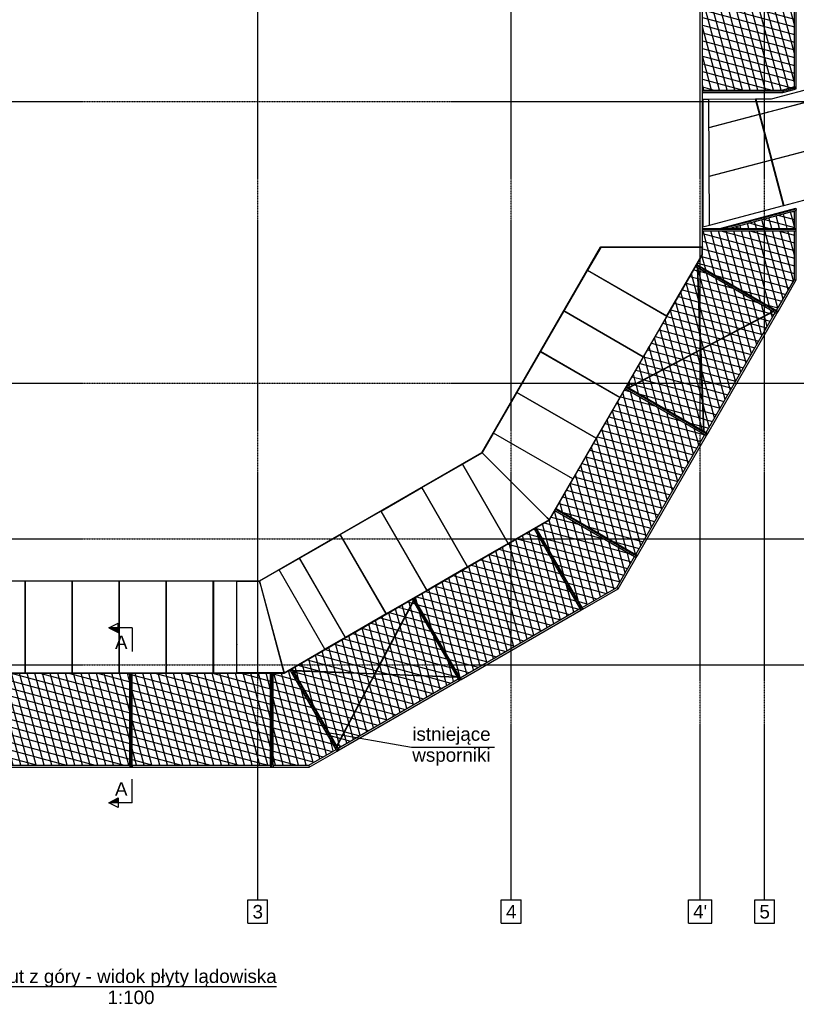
# Model space of a CAD drawing. Header units: millimetres. Extents: x -434 to 57429, y 89 to 37431.
# Tile 6 of 24: x 15748 to 32295, y 445 to 21420. Entities that reach past the tile are written whole.
import ezdxf

# ---------------------------------------------------------------- set-up
doc = ezdxf.new("R2010")
doc.units = ezdxf.units.MM
doc.linetypes.add('DXK_LINE_DOT3', pattern=[5.9187, 2.979, -0.9799, 0.9799, -0.9799])
doc.styles.add('Arial', font='ARIAL.TTF', dxfattribs={"height": 0.2})
pattern_1 = [(105, (0, 0), (-153.3407, -41.0875), []), (165, (0, 0), (-41.0875, -153.3407), [])]

# ---------------------------------------------------------------- blocks, each defined once
blk = doc.blocks.new('Unknown-11 - 1324')
at = {"color": 5}
blk.add_line((15018, 825), (21222, 825), dxfattribs=at)
at = {"color": 5, "style": 'Arial'}
for s, height, p in [('Rzut z góry - widok płyty lądowiska', 286.52, (15018, 900)), ('1:100', 286.5, (17619, 450))]:
    blk.add_text(s, height=height, dxfattribs=at).set_placement(p)
blk = doc.blocks.new('Part-2163 - 1324')
at = {"color": 7}
for p, q in [((22655, 10314), (22658, 10314)), ((23755, 10414), (23757, 10414)), ((23812, 10314), (23815, 10314)), ((24912, 10414), (24914, 10414)), ((24969, 10314), (24972, 10314)), ((26068, 10414), (26071, 10414)), ((26126, 10314), (26129, 10314))]:
    blk.add_line(p, q, dxfattribs=at)
blk = doc.blocks.new('Part-3491 - 1324')
at = {"color": 7}
for p, q in [((30295, 16974), (30665, 16974)), ((30295, 16924), (32255, 16924)), ((30670, 16974), (32255, 16974)), ((32295, 16924), (32295, 16974))]:
    blk.add_line(p, q, dxfattribs=at)
blk = doc.blocks.new('Part-3508 - 1324')
at = {"color": 7}
for q in [(32247, 19933), (32011, 19869)]:
    blk.add_line((32011, 19869), q, dxfattribs=at)
blk = doc.blocks.new('Part-3509 - 1324')
at = {"color": 7}
for p, q in [((32255, 19986), (32004, 19919)), ((32011, 19869), (32295, 19945)), ((32295, 19945), (32282, 19994)), ((32004, 19919), (32011, 19869))]:
    blk.add_line(p, q, dxfattribs=at)
blk = doc.blocks.new('Part-3400 - 1324')
at = {"color": 7}
for p, q in [((27151, 10966), (28848, 9986)), ((27176, 11009), (28873, 10029)), ((28883, 9966), (28908, 10009)), ((28883, 9966), (28883, 9966))]:
    blk.add_line(p, q, dxfattribs=at)
blk = doc.blocks.new('Part-3401 - 1324')
at = {"color": 7}
blk.add_line((28883, 9966), (28908, 10009), dxfattribs=at)
blk = doc.blocks.new('Part-3386 - 1324')
at = {"color": 7}
blk.add_line((22510, 5841), (22553, 5866), dxfattribs=at)
blk = doc.blocks.new('Part-3388 - 1324')
at = {"color": 7}
for p, q in [((26750, 10598), (26706, 10573)), ((26706, 10573), (27686, 8876)), ((27730, 8901), (26750, 10598)), ((27706, 8841), (27750, 8866))]:
    blk.add_line(p, q, dxfattribs=at)
blk = doc.blocks.new('Part-3389 - 1324')
at = {"color": 7}
blk.add_line((27706, 8841), (27750, 8866), dxfattribs=at)
blk = doc.blocks.new('Part-3406 - 1324')
at = {"color": 7}
for p, q in [((30151, 16162), (31848, 15182)), ((30176, 16205), (31873, 15225)), ((31883, 15162), (31908, 15205))]:
    blk.add_line(p, q, dxfattribs=at)
blk = doc.blocks.new('Part-3499 - 1324')
at = {"color": 7}
for p, q in [((30665, 16974), (32282, 17408)), ((30858, 16974), (32255, 17349)), ((32282, 17408), (32295, 17359)), ((30665, 16974), (30670, 16974))]:
    blk.add_line(p, q, dxfattribs=at)
blk = doc.blocks.new('Part-3500 - 1324')
at = {"color": 7}
blk.add_line((32295, 17359), (32282, 17408), dxfattribs=at)
blk = doc.blocks.new('Part-3504 - 1324')
at = {"color": 7}
for p, q in [((30295, 19919), (32004, 19919)), ((30295, 19869), (32011, 19869)), ((32011, 19869), (32011, 19869))]:
    blk.add_line(p, q, dxfattribs=at)
blk = doc.blocks.new('Part-3510 - 1324')
at = {"color": 7}
blk.add_line((32295, 19945), (32282, 19994), dxfattribs=at)
blk = doc.blocks.new('Part-4504 - 1324')
at = {"color": 7}
for p, q in [((24315, 11452), (25181, 11952)), ((25181, 11952), (26156, 10262)), ((25290, 9763), (24315, 11452)), ((26156, 10262), (25290, 9763))]:
    blk.add_line(p, q, dxfattribs=at)
blk = doc.blocks.new('Part-3178 - 1324')
at = {"color": 7}
for p, q in [((19872, 8630), (19874, 8628)), ((19872, 8607), (19874, 8605)), ((20374, 8130), (20376, 8128)), ((20374, 8107), (20376, 8106))]:
    blk.add_line(p, q, dxfattribs=at)
blk = doc.blocks.new('Part-3673 - 1324')
at = {"color": 7}
for p, q in [((28127, 16570), (28121, 16579)), ((28121, 16579), (30295, 16579)), ((30289, 16570), (30295, 16570)), ((30295, 16579), (30295, 16570))]:
    blk.add_line(p, q, dxfattribs=at)
blk = doc.blocks.new('Part-3514 - 1324')
at = {"color": 7}
for p, q in [((18145, 5539), (18145, 5499)), ((18145, 5539), (21095, 5539)), ((18145, 5499), (21095, 5499)), ((21095, 5539), (21095, 5499))]:
    blk.add_line(p, q, dxfattribs=at)
blk = doc.blocks.new('Part-3515 - 1324')
at = {"color": 7}
for p, q in [((25131, 7401), (27686, 8876)), ((25151, 7366), (27706, 8841)), ((27686, 8876), (27706, 8841)), ((25131, 7401), (25151, 7366))]:
    blk.add_line(p, q, dxfattribs=at)
blk = doc.blocks.new('Part-3516 - 1324')
at = {"color": 7}
for p, q in [((28873, 10029), (30348, 12584)), ((28908, 10009), (30383, 12564)), ((30348, 12584), (30383, 12564)), ((28873, 10029), (28908, 10009))]:
    blk.add_line(p, q, dxfattribs=at)
blk = doc.blocks.new('Part-3597 - 1324')
at = {"color": 7}
blk.add_line((23566, 10742), (23566, 10746), dxfattribs=at)
blk = doc.blocks.new('Part-3517 - 1324')
at = {"color": 7}
for p, q in [((30373, 12627), (31848, 15182)), ((30408, 12607), (31883, 15162)), ((31848, 15182), (31883, 15162)), ((30373, 12627), (30408, 12607))]:
    blk.add_line(p, q, dxfattribs=at)
blk = doc.blocks.new('Part-3714 - 1324')
at = {"color": 7}
for p, q in [((14874, 7559), (14858, 7499)), ((14874, 7559), (14876, 7559)), ((15864, 7559), (15866, 7559)), ((16866, 7559), (16868, 7559)), ((17868, 7559), (17870, 7559)), ((18870, 7559), (18872, 7559)), ((19872, 7559), (19874, 7559)), ((20374, 7559), (20376, 7559)), ((21366, 7559), (21364, 7559)), ((21382, 7499), (21366, 7559)), ((14858, 7499), (21382, 7499)), ((14860, 7505), (14862, 7505)), ((15864, 7505), (15866, 7505)), ((16866, 7505), (16868, 7505)), ((17868, 7505), (17870, 7505)), ((18870, 7505), (18872, 7505)), ((19872, 7505), (19874, 7505)), ((20374, 7505), (20376, 7505)), ((21378, 7505), (21380, 7505))]:
    blk.add_line(p, q, dxfattribs=at)
blk = doc.blocks.new('Part-3716 - 1324')
at = {"color": 7}
for p, q in [((30295, 16570), (30289, 16565)), ((30295, 16412), (30295, 16570)), ((30289, 16414), (30295, 16412))]:
    blk.add_line(p, q, dxfattribs=at)
blk = doc.blocks.new('Part-3654 - 1324')
at = {"color": 7}
for p, q in [((30257, 14397), (30189, 16137)), ((30189, 16137), (30190, 16137)), ((30190, 16137), (30194, 16137)), ((30267, 14403), (30199, 16134)), ((30325, 12655), (30257, 14386)), ((30335, 12652), (30267, 14392)), ((30334, 12652), (30330, 12652)), ((30331, 12652), (30334, 12652)), ((30335, 12652), (30334, 12652)), ((30334, 12652), (30335, 12652))]:
    blk.add_line(p, q, dxfattribs=at)
blk = doc.blocks.new('Part-2689 - 1324')
at = {"color": 7}
for p, q in [((28451, 13418), (28452, 13420)), ((27950, 12551), (27951, 12552)), ((27449, 11683), (27450, 11685)), ((26960, 10835), (26960, 10837)), ((26989, 10806), (26960, 10835))]:
    blk.add_line(p, q, dxfattribs=at)
blk = doc.blocks.new('Part-3772 - 1324')
at = {"color": 7}
for p, q in [((25913, 10115), (25965, 10145)), ((25913, 10116), (25913, 10115)), ((25965, 10145), (25965, 10146))]:
    blk.add_line(p, q, dxfattribs=at)
blk = doc.blocks.new('Part-2759 - 1324')
at = {"color": 7}
for p, q in [((30179, 16211), (30295, 16412)), ((29679, 15345), (30149, 16159)), ((29179, 14479), (29649, 15293)), ((29453, 15154), (29455, 15156)), ((28743, 13724), (29149, 14427)), ((28952, 14286), (28953, 14288)), ((28743, 13724), (28743, 13724))]:
    blk.add_line(p, q, dxfattribs=at)
blk = doc.blocks.new('Part-2003 - 1324')
at = {"color": 7}
for p, q in [((26170, 12422), (26170, 12424)), ((26270, 12364), (26270, 12366)), ((26170, 11623), (26170, 11626)), ((26270, 11523), (26270, 11526)), ((26258, 10314), (26270, 10314)), ((26270, 10314), (26270, 10321))]:
    blk.add_line(p, q, dxfattribs=at)
blk = doc.blocks.new('Part-3776 - 1324')
at = {"color": 7}
for p, q in [((28649, 13561), (28679, 13613)), ((28649, 13561), (28649, 13561)), ((28679, 13613), (28679, 13613))]:
    blk.add_line(p, q, dxfattribs=at)
blk = doc.blocks.new('Part-3382 - 1324')
at = {"color": 7}
for p, q in [((24151, 9098), (24108, 9073)), ((24108, 9073), (25088, 7376)), ((25131, 7401), (24151, 9098)), ((25108, 7341), (25151, 7366))]:
    blk.add_line(p, q, dxfattribs=at)
blk = doc.blocks.new('Part-3404 - 1324')
at = {"color": 7}
blk.add_line((30383, 12564), (30408, 12607), dxfattribs=at)
blk = doc.blocks.new('Part-2395 - 1324')
at = {"color": 7}
for p, q in [((27921, 13724), (27925, 13724)), ((28743, 13624), (28743, 13724)), ((28094, 13624), (28098, 13624)), ((28685, 13624), (28743, 13624))]:
    blk.add_line(p, q, dxfattribs=at)
blk = doc.blocks.new('Part-3238 - 1324')
at = {"color": 7}
blk.add_line((18095, 5499), (18145, 5499), dxfattribs=at)
blk = doc.blocks.new('Part-2569 - 1324')
at = {"color": 7}
for p, q in [((25965, 10145), (26258, 10314)), ((26126, 10314), (26129, 10314)), ((26258, 10314), (26258, 10314)), ((25099, 9646), (25913, 10115)), ((25241, 9843), (25243, 9844)), ((24233, 9146), (25047, 9616)), ((24374, 9342), (24375, 9343)), ((23367, 8646), (24181, 9116)), ((23506, 8841), (23508, 8842)), ((22501, 8146), (23315, 8616)), ((22638, 8340), (22640, 8341)), ((21635, 7646), (22449, 8116)), ((22204, 8089), (22205, 8090)), ((21354, 7598), (21358, 7601)), ((21382, 7499), (21583, 7616))]:
    blk.add_line(p, q, dxfattribs=at)
blk = doc.blocks.new('Part-2691 - 1324')
at = {"color": 7}
for p, q in [((26960, 10835), (26958, 10834)), ((26989, 10806), (26960, 10835))]:
    blk.add_line(p, q, dxfattribs=at)
blk = doc.blocks.new('Part-2697 - 1324')
at = {"color": 7}
blk.add_line((27448, 11683), (27449, 11685), dxfattribs=at)
blk = doc.blocks.new('Part-3383 - 1324')
at = {"color": 7}
blk.add_line((25108, 7341), (25151, 7366), dxfattribs=at)
blk = doc.blocks.new('Part-3118 - 1324')
at = {"color": 7}
for p, q in [((27243, 14116), (27238, 14121)), ((27410, 14019), (27405, 14025))]:
    blk.add_line(p, q, dxfattribs=at)
blk = doc.blocks.new('Part-3775 - 1324')
at = {"color": 7}
for p, q in [((26779, 10616), (26780, 10615)), ((26780, 10615), (26831, 10645)), ((26831, 10645), (26831, 10646))]:
    blk.add_line(p, q, dxfattribs=at)
blk = doc.blocks.new('Part-3769 - 1324')
at = {"color": 7}
for p, q in [((24181, 9116), (24233, 9146)), ((24181, 9116), (24181, 9116)), ((24233, 9146), (24233, 9146))]:
    blk.add_line(p, q, dxfattribs=at)
blk = doc.blocks.new('Part-3544 - 1324')
at = {"color": 7}
for p, q in [((21907, 5539), (22490, 5876)), ((22490, 5876), (22510, 5841)), ((21918, 5499), (22510, 5841)), ((21907, 5539), (21918, 5499))]:
    blk.add_line(p, q, dxfattribs=at)
blk = doc.blocks.new('Part-3777 - 1324')
at = {"color": 7}
for p, q in [((28149, 12695), (28179, 12747)), ((28149, 12695), (28149, 12695)), ((28179, 12747), (28179, 12747))]:
    blk.add_line(p, q, dxfattribs=at)
blk = doc.blocks.new('Part-3171 - 1324')
at = {"color": 7}
for p, q in [((15864, 7702), (15866, 7702)), ((15864, 7626), (15866, 7626)), ((16866, 7702), (16868, 7702)), ((16866, 7626), (16868, 7626)), ((17868, 7702), (17870, 7702)), ((17868, 7626), (17870, 7626))]:
    blk.add_line(p, q, dxfattribs=at)
blk = doc.blocks.new('Part-3135 - 1324')
at = {"color": 7}
for p, q in [((15866, 8599), (15864, 8601)), ((15866, 8528), (15864, 8530))]:
    blk.add_line(p, q, dxfattribs=at)
blk = doc.blocks.new('Part-3179 - 1324')
at = {"color": 7}
for p, q in [((16866, 9126), (16868, 9128)), ((16866, 9104), (16868, 9106)), ((15864, 8128), (15866, 8130)), ((15864, 8106), (15866, 8107))]:
    blk.add_line(p, q, dxfattribs=at)
blk = doc.blocks.new('Part-4501 - 1324')
at = {"color": 7}
for p, q in [((21711, 9949), (22577, 10449)), ((22577, 10449), (23553, 8760)), ((22687, 8260), (21711, 9949)), ((23553, 8760), (22687, 8260))]:
    blk.add_line(p, q, dxfattribs=at)
blk = doc.blocks.new('Part-4525 - 1324')
at = {"color": 7}
for p, q in [((15382, 9456), (14862, 7505)), ((15864, 9456), (15382, 9456)), ((15864, 7505), (15864, 9456)), ((14862, 7505), (15864, 7505))]:
    blk.add_line(p, q, dxfattribs=at)
blk = doc.blocks.new('Part-3141 - 1324')
at = {"color": 7}
blk.add_line((16868, 7611), (16866, 7613), dxfattribs=at)
blk = doc.blocks.new('Part-3144 - 1324')
at = {"color": 7}
for p, q in [((20374, 8599), (20376, 8601)), ((20374, 8528), (20376, 8530)), ((19872, 8097), (19874, 8099)), ((19872, 8026), (19874, 8028))]:
    blk.add_line(p, q, dxfattribs=at)
blk = doc.blocks.new('Part-3172 - 1324')
at = {"color": 7}
for p, q in [((18870, 7702), (18872, 7702)), ((18870, 7626), (18872, 7626)), ((19872, 7702), (19874, 7702)), ((19872, 7626), (19874, 7626)), ((20374, 7702), (20376, 7702)), ((20374, 7626), (20376, 7626))]:
    blk.add_line(p, q, dxfattribs=at)
blk = doc.blocks.new('Part-3237 - 1324')
at = {"color": 7}
for p, q in [((18095, 5539), (18095, 7499)), ((18145, 5539), (18145, 7499)), ((18095, 5499), (18145, 5499))]:
    blk.add_line(p, q, dxfattribs=at)
blk = doc.blocks.new('Part-3240 - 1324')
at = {"color": 7}
for p, q in [((21095, 5539), (21095, 7499)), ((21145, 5539), (21145, 7499)), ((21095, 5499), (21145, 5499))]:
    blk.add_line(p, q, dxfattribs=at)
blk = doc.blocks.new('Part-3241 - 1324')
at = {"color": 7}
blk.add_line((21095, 5499), (21145, 5499), dxfattribs=at)
blk = doc.blocks.new('Part-3385 - 1324')
at = {"color": 7}
for p, q in [((22490, 5876), (21510, 7573)), ((22533, 5901), (21553, 7598)), ((22510, 5841), (22553, 5866))]:
    blk.add_line(p, q, dxfattribs=at)
blk = doc.blocks.new('Part-3403 - 1324')
at = {"color": 7}
for p, q in [((28651, 13564), (30348, 12584)), ((28676, 13607), (30373, 12627)), ((30383, 12564), (30408, 12607)), ((30383, 12564), (30383, 12564))]:
    blk.add_line(p, q, dxfattribs=at)
blk = doc.blocks.new('Part-3407 - 1324')
at = {"color": 7}
blk.add_line((31883, 15162), (31908, 15205), dxfattribs=at)
blk = doc.blocks.new('Part-3780 - 1324')
at = {"color": 7}
for p, q in [((30149, 16159), (30179, 16211)), ((30149, 16159), (30149, 16159)), ((30179, 16211), (30179, 16211))]:
    blk.add_line(p, q, dxfattribs=at)
blk = doc.blocks.new('Part-3685 - 1324')
at = {"color": 7}
for p, q in [((15382, 9456), (15369, 9406)), ((20871, 9406), (20858, 9456)), ((15369, 9406), (15369, 9406)), ((15864, 9406), (15866, 9406)), ((16866, 9406), (16868, 9406)), ((17868, 9406), (17870, 9406)), ((18870, 9406), (18872, 9406)), ((19872, 9406), (19874, 9406)), ((20374, 9406), (20376, 9406)), ((20871, 9406), (20871, 9406))]:
    blk.add_line(p, q, dxfattribs=at)
blk = doc.blocks.new('Part-3513 - 1324')
at = {"color": 7}
for p, q in [((15145, 5539), (15145, 5499)), ((15145, 5539), (18095, 5539)), ((15145, 5499), (18095, 5499)), ((18095, 5539), (18095, 5499))]:
    blk.add_line(p, q, dxfattribs=at)
blk = doc.blocks.new('Part-3534 - 1324')
at = {"color": 7}
for p, q in [((32255, 19945), (32255, 22649)), ((32255, 22649), (32295, 22649)), ((32295, 19945), (32295, 22649)), ((32255, 19945), (32295, 19945))]:
    blk.add_line(p, q, dxfattribs=at)
blk = doc.blocks.new('Part-3542 - 1324')
at = {"color": 7}
for p, q in [((21145, 5539), (21145, 5499)), ((21145, 5539), (21907, 5539)), ((21145, 5499), (21918, 5499)), ((21907, 5539), (21918, 5499))]:
    blk.add_line(p, q, dxfattribs=at)
blk = doc.blocks.new('Part-3547 - 1324')
at = {"color": 7}
for p, q in [((22533, 5901), (25088, 7376)), ((25088, 7376), (25108, 7341)), ((22553, 5866), (25108, 7341)), ((22533, 5901), (22553, 5866))]:
    blk.add_line(p, q, dxfattribs=at)
blk = doc.blocks.new('Part-3566 - 1324')
at = {"color": 7}
for p, q in [((27730, 8901), (28468, 9327)), ((27750, 8866), (28497, 9297)), ((28468, 9327), (28497, 9297)), ((27730, 8901), (27750, 8866))]:
    blk.add_line(p, q, dxfattribs=at)
blk = doc.blocks.new('Part-3567 - 1324')
at = {"color": 7}
for p, q in [((28468, 9327), (28848, 9986)), ((28497, 9297), (28883, 9966)), ((28848, 9986), (28883, 9966)), ((28468, 9327), (28497, 9297))]:
    blk.add_line(p, q, dxfattribs=at)
blk = doc.blocks.new('Part-3569 - 1324')
at = {"color": 7}
for p, q in [((31873, 15225), (32255, 15887)), ((31908, 15205), (32295, 15876)), ((32255, 15887), (32295, 15876)), ((31873, 15225), (31908, 15205))]:
    blk.add_line(p, q, dxfattribs=at)
blk = doc.blocks.new('Part-3570 - 1324')
at = {"color": 7}
for p, q in [((32255, 15887), (32255, 16924)), ((32255, 16924), (32295, 16924)), ((32295, 15876), (32295, 16924)), ((32255, 15887), (32295, 15876))]:
    blk.add_line(p, q, dxfattribs=at)
blk = doc.blocks.new('Part-3572 - 1324')
at = {"color": 7}
for p, q in [((32255, 17349), (32295, 17359)), ((32255, 16974), (32255, 17349)), ((32295, 16974), (32295, 17359)), ((32255, 16974), (32295, 16974))]:
    blk.add_line(p, q, dxfattribs=at)
blk = doc.blocks.new('Part-3653 - 1324')
at = {"color": 7}
for p, q in [((30267, 14403), (31800, 15210)), ((30267, 14392), (31808, 15202)), ((31805, 15207), (31807, 15204)), ((31807, 15204), (31805, 15207)), ((31807, 15204), (31808, 15202)), ((31808, 15202), (31807, 15204)), ((28717, 13587), (30257, 14397)), ((28724, 13579), (30257, 14386)), ((28717, 13585), (28717, 13587)), ((28719, 13582), (28717, 13585))]:
    blk.add_line(p, q, dxfattribs=at)
blk = doc.blocks.new('Part-3661 - 1324')
at = {"color": 7}
for p, q in [((15382, 9456), (15385, 9465)), ((15382, 9456), (15382, 9456)), ((15385, 9465), (20855, 9465)), ((15864, 9456), (15866, 9456)), ((16866, 9456), (16868, 9456)), ((17868, 9456), (17870, 9456)), ((18870, 9456), (18872, 9456)), ((19872, 9456), (19874, 9456)), ((20374, 9456), (20376, 9456)), ((20855, 9465), (20858, 9456)), ((20858, 9456), (20858, 9456)), ((15364, 9390), (15369, 9406)), ((15364, 9390), (15365, 9390)), ((15864, 9390), (15866, 9390)), ((16866, 9390), (16868, 9390)), ((17868, 9390), (17870, 9390)), ((18870, 9390), (18872, 9390)), ((19872, 9390), (19874, 9390)), ((20374, 9390), (20376, 9390)), ((20876, 9390), (20871, 9406)), ((20875, 9390), (20876, 9390))]:
    blk.add_line(p, q, dxfattribs=at)
blk = doc.blocks.new('Part-3598 - 1324')
at = {"color": 7}
for p, q in [((24825, 10565), (24825, 10569)), ((24912, 10413), (24914, 10413))]:
    blk.add_line(p, q, dxfattribs=at)
blk = doc.blocks.new('Part-4494 - 1324')
at = {"color": 7}
for p, q in [((25842, 12612), (25601, 12195)), ((27531, 11636), (25842, 12612)), ((25601, 12195), (27029, 10768)), ((27029, 10768), (27531, 11636))]:
    blk.add_line(p, q, dxfattribs=at)
blk = doc.blocks.new('GridLine-5333 - 1324')
at = {"color": 6, "linetype": 'DXK_LINE_DOT3'}
blk.add_line((995, 10364), (36620, 10364), dxfattribs=at)
blk = doc.blocks.new('GridLine-5330 - 1324')
at = {"color": 6, "linetype": 'DXK_LINE_DOT3'}
blk.add_line((30245, 2674), (30245, 36674), dxfattribs=at)
at = {"color": 6}
for p, q in [((29996, 2674), (30494, 2674)), ((29996, 2174), (29996, 2674)), ((30494, 2174), (30494, 2674)), ((29996, 2174), (30494, 2174))]:
    blk.add_line(p, q, dxfattribs=at)
at = {"color": 7, "style": 'Arial'}
blk.add_text("4'", height=286.5, dxfattribs=at).set_placement((30096, 2274))
blk = doc.blocks.new('Part-3633 - 1324')
at = {"color": 7}
for p, q in [((27523, 15111), (27523, 15113)), ((27614, 15058), (27614, 15061)), ((27523, 13954), (27523, 13956)), ((27614, 13901), (27614, 13904))]:
    blk.add_line(p, q, dxfattribs=at)
blk = doc.blocks.new('GridLine-5329 - 1324')
at = {"color": 6, "linetype": 'DXK_LINE_DOT3'}
blk.add_line((26220, 2674), (26220, 36674), dxfattribs=at)
at = {"color": 6}
for p, q in [((26009, 2674), (26431, 2674)), ((26009, 2174), (26009, 2674)), ((26431, 2174), (26431, 2674)), ((26009, 2174), (26431, 2174))]:
    blk.add_line(p, q, dxfattribs=at)
at = {"color": 7, "style": 'Arial'}
blk.add_text('4', height=287, dxfattribs=at).set_placement((26109, 2274))
blk = doc.blocks.new('Part-4518 - 1324')
at = {"color": 7}
for p, q in [((20376, 9456), (20858, 9456)), ((20376, 7505), (20376, 9456)), ((20858, 9456), (21378, 7505)), ((21378, 7505), (20376, 7505))]:
    blk.add_line(p, q, dxfattribs=at)
blk = doc.blocks.new('Part-3655 - 1324')
at = {"color": 7}
for p, q in [((21578, 7559), (21579, 7560)), ((21578, 7555), (21578, 7559)), ((21579, 7560), (23318, 7492)), ((21581, 7550), (23313, 7482)), ((23324, 7482), (25063, 7414)), ((23329, 7491), (25060, 7424)), ((25063, 7419), (25063, 7415)), ((25063, 7415), (25064, 7418)), ((25063, 7415), (25063, 7414)), ((25063, 7414), (25063, 7415))]:
    blk.add_line(p, q, dxfattribs=at)
blk = doc.blocks.new('Part-3656 - 1324')
at = {"color": 7}
for p, q in [((23318, 7492), (24129, 9032)), ((23329, 7491), (24136, 9025)), ((24129, 9032), (24130, 9032)), ((24130, 9032), (24133, 9030)), ((22506, 5949), (23313, 7482)), ((22513, 5941), (23324, 7482)), ((22512, 5942), (22508, 5944)), ((22509, 5943), (22512, 5942)), ((22513, 5941), (22512, 5942)), ((22512, 5942), (22513, 5941))]:
    blk.add_line(p, q, dxfattribs=at)
blk = doc.blocks.new('Part-3662 - 1324')
at = {"color": 7}
for p, q in [((20855, 9465), (25594, 12201)), ((25181, 11952), (25600, 12194)), ((25594, 12201), (25600, 12194)), ((25648, 12146), (25637, 12158)), ((25648, 12146), (25648, 12146)), ((25214, 11895), (25216, 11896)), ((24313, 11451), (24315, 11452)), ((24346, 11394), (24348, 11395)), ((23445, 10950), (23447, 10951)), ((23478, 10893), (23480, 10894)), ((22577, 10449), (22579, 10450)), ((22610, 10392), (22612, 10393)), ((21710, 9948), (21711, 9949)), ((21743, 9891), (21744, 9892)), ((21276, 9698), (21277, 9698)), ((20858, 9456), (20855, 9465)), ((20858, 9456), (20859, 9457)), ((21309, 9640), (21310, 9641)), ((20876, 9390), (20871, 9406)), ((20876, 9390), (20876, 9391))]:
    blk.add_line(p, q, dxfattribs=at)
blk = doc.blocks.new('Part-3663 - 1324')
at = {"color": 7}
for p, q in [((25594, 12201), (28121, 16579)), ((25600, 12194), (28127, 16570)), ((28121, 16579), (28127, 16570)), ((27902, 16049), (27904, 16052)), ((27401, 15182), (27402, 15183)), ((26900, 14314), (26901, 14316)), ((26399, 13446), (26400, 13448)), ((25898, 12579), (25899, 12580)), ((25600, 12194), (25594, 12201)), ((25648, 12146), (25637, 12158)), ((25648, 12146), (25649, 12147))]:
    blk.add_line(p, q, dxfattribs=at)
blk = doc.blocks.new('Part-3686 - 1324')
at = {"color": 7}
for p, q in [((25637, 12158), (25600, 12194)), ((25637, 12158), (25637, 12158)), ((25206, 11909), (25208, 11910)), ((24338, 11408), (24340, 11409)), ((23470, 10907), (23472, 10908)), ((22602, 10406), (22604, 10407)), ((21735, 9905), (21736, 9906)), ((21301, 9654), (21302, 9655)), ((20858, 9456), (20871, 9406)), ((20871, 9406), (20872, 9407))]:
    blk.add_line(p, q, dxfattribs=at)
blk = doc.blocks.new('Part-3687 - 1324')
at = {"color": 7}
for p, q in [((27888, 16057), (27890, 16060)), ((27387, 15190), (27388, 15191)), ((26886, 14322), (26887, 14324)), ((26385, 13454), (26386, 13456)), ((25885, 12587), (25885, 12588)), ((25600, 12194), (25637, 12158)), ((25637, 12158), (25637, 12158))]:
    blk.add_line(p, q, dxfattribs=at)
blk = doc.blocks.new('Part-3713 - 1324')
at = {"color": 7}
for p, q in [((15385, 29883), (10646, 27148)), ((20855, 29883), (15385, 29883)), ((25594, 27148), (20855, 29883)), ((10646, 27148), (7911, 22410)), ((28122, 22769), (25594, 27148)), ((30295, 22769), (28122, 22769)), ((30295, 16579), (30295, 22769)), ((7911, 22410), (7911, 16939)), ((7911, 16939), (10646, 12201)), ((25594, 12201), (28121, 16579)), ((28121, 16579), (30295, 16579)), ((10646, 12201), (15385, 9465)), ((20855, 9465), (25594, 12201)), ((15385, 9465), (20855, 9465))]:
    blk.add_line(p, q, dxfattribs=at)
blk = doc.blocks.new('Part-3715 - 1324')
at = {"color": 7}
for p, q in [((27033, 10762), (30295, 16412)), ((30289, 16414), (30295, 16412)), ((29488, 15134), (29489, 15136)), ((29534, 15107), (29536, 15109)), ((28987, 14266), (28988, 14268)), ((29033, 14239), (29034, 14241)), ((28486, 13398), (28487, 13400)), ((28532, 13371), (28533, 13373)), ((27985, 12531), (27986, 12532)), ((28031, 12504), (28032, 12505)), ((27484, 11663), (27485, 11665)), ((27530, 11636), (27531, 11638)), ((26989, 10806), (26990, 10807)), ((26989, 10806), (27033, 10762)), ((27028, 10766), (27029, 10768))]:
    blk.add_line(p, q, dxfattribs=at)
blk = doc.blocks.new('Part-4519 - 1324')
at = {"color": 7}
for p, q in [((21276, 9698), (20858, 9457)), ((22251, 8008), (21276, 9698)), ((20858, 9457), (21383, 7507)), ((21383, 7507), (22251, 8008))]:
    blk.add_line(p, q, dxfattribs=at)
blk = doc.blocks.new('Part-3725 - 1324')
at = {"color": 7}
for p, q in [((21382, 7499), (27033, 10762)), ((26989, 10806), (26987, 10805)), ((27033, 10762), (26989, 10806)), ((27026, 10765), (27028, 10766)), ((26129, 10309), (26131, 10311)), ((26156, 10263), (26158, 10264)), ((25261, 9808), (25263, 9809)), ((25288, 9762), (25290, 9763)), ((24394, 9307), (24395, 9308)), ((24421, 9261), (24422, 9262)), ((23526, 8806), (23528, 8807)), ((23553, 8760), (23555, 8761)), ((22658, 8305), (22660, 8306)), ((22685, 8259), (22687, 8260)), ((22224, 8055), (22225, 8055)), ((22251, 8008), (22252, 8009)), ((21366, 7559), (21368, 7561)), ((21366, 7559), (21382, 7499)), ((21380, 7505), (21383, 7507))]:
    blk.add_line(p, q, dxfattribs=at)
blk = doc.blocks.new('Part-3770 - 1324')
at = {"color": 7}
for p, q in [((23315, 8616), (23367, 8646)), ((23315, 8616), (23315, 8616)), ((23367, 8646), (23367, 8646))]:
    blk.add_line(p, q, dxfattribs=at)
blk = doc.blocks.new('Part-3771 - 1324')
at = {"color": 7}
for p, q in [((25047, 9615), (25099, 9645)), ((25047, 9616), (25047, 9615)), ((25099, 9645), (25099, 9646))]:
    blk.add_line(p, q, dxfattribs=at)
blk = doc.blocks.new('Part-3773 - 1324')
at = {"color": 7}
for p, q in [((22449, 8116), (22501, 8146)), ((22449, 8116), (22449, 8116)), ((22501, 8146), (22501, 8146))]:
    blk.add_line(p, q, dxfattribs=at)
blk = doc.blocks.new('Part-3774 - 1324')
at = {"color": 7}
for p, q in [((21583, 7616), (21635, 7646)), ((21583, 7616), (21583, 7616)), ((21635, 7646), (21635, 7646))]:
    blk.add_line(p, q, dxfattribs=at)
blk = doc.blocks.new('Part-3778 - 1324')
at = {"color": 7}
for p, q in [((29149, 14427), (29179, 14479)), ((29179, 14479), (29179, 14479)), ((29149, 14427), (29149, 14427))]:
    blk.add_line(p, q, dxfattribs=at)
blk = doc.blocks.new('Part-3779 - 1324')
at = {"color": 7}
for p, q in [((29649, 15293), (29679, 15345)), ((29679, 15345), (29679, 15345)), ((29649, 15293), (29649, 15293))]:
    blk.add_line(p, q, dxfattribs=at)
blk = doc.blocks.new('Part-3781 - 1324')
at = {"color": 7}
for p, q in [((27649, 11829), (27679, 11881)), ((27649, 11829), (27649, 11829)), ((27679, 11881), (27679, 11881))]:
    blk.add_line(p, q, dxfattribs=at)
blk = doc.blocks.new('Part-3782 - 1324')
at = {"color": 7}
for p, q in [((27149, 10963), (27179, 11015)), ((27149, 10963), (27149, 10963)), ((27179, 11015), (27179, 11015))]:
    blk.add_line(p, q, dxfattribs=at)
blk = doc.blocks.new('Part-4495 - 1324')
at = {"color": 7}
for p, q in [((25842, 12613), (26342, 13479)), ((26342, 13479), (28032, 12504)), ((27531, 11637), (25842, 12613)), ((28032, 12504), (27531, 11637))]:
    blk.add_line(p, q, dxfattribs=at)
blk = doc.blocks.new('Part-4496 - 1324')
at = {"color": 7}
for p, q in [((26343, 13481), (26843, 14347)), ((26843, 14347), (28533, 13371)), ((28033, 12505), (26343, 13481)), ((28533, 13371), (28033, 12505))]:
    blk.add_line(p, q, dxfattribs=at)
blk = doc.blocks.new('Part-4497 - 1324')
at = {"color": 7}
for p, q in [((26844, 14349), (27344, 15215)), ((27344, 15215), (29034, 14239)), ((28534, 13373), (26844, 14349)), ((29034, 14239), (28534, 13373))]:
    blk.add_line(p, q, dxfattribs=at)
blk = doc.blocks.new('Part-4498 - 1324')
at = {"color": 7}
for p, q in [((27345, 15216), (27845, 16082)), ((27845, 16082), (29535, 15107)), ((29035, 14241), (27345, 15216)), ((29535, 15107), (29035, 14241))]:
    blk.add_line(p, q, dxfattribs=at)
blk = doc.blocks.new('Part-4499 - 1324')
at = {"color": 7}
for p, q in [((28127, 16570), (27846, 16085)), ((30289, 16570), (28127, 16570)), ((30289, 16414), (30289, 16570)), ((29536, 15109), (30289, 16414)), ((27846, 16085), (29536, 15109))]:
    blk.add_line(p, q, dxfattribs=at)
blk = doc.blocks.new('Part-4500 - 1324')
at = {"color": 7}
for p, q in [((21277, 9698), (21710, 9948)), ((21710, 9948), (22685, 8259)), ((22252, 8009), (21277, 9698)), ((22685, 8259), (22252, 8009))]:
    blk.add_line(p, q, dxfattribs=at)
blk = doc.blocks.new('Part-4502 - 1324')
at = {"color": 7}
for p, q in [((22579, 10450), (23445, 10950)), ((23445, 10950), (24421, 9261)), ((23555, 8761), (22579, 10450)), ((24421, 9261), (23555, 8761))]:
    blk.add_line(p, q, dxfattribs=at)
blk = doc.blocks.new('Part-4503 - 1324')
at = {"color": 7}
for p, q in [((23447, 10951), (24313, 11451)), ((24313, 11451), (25288, 9762)), ((24422, 9262), (23447, 10951)), ((25288, 9762), (24422, 9262))]:
    blk.add_line(p, q, dxfattribs=at)
blk = doc.blocks.new('Part-4505 - 1324')
at = {"color": 7}
for p, q in [((25183, 11953), (25600, 12194)), ((25600, 12194), (27027, 10765)), ((26158, 10264), (25183, 11953)), ((27027, 10765), (26158, 10264))]:
    blk.add_line(p, q, dxfattribs=at)
blk = doc.blocks.new('Part-4520 - 1324')
at = {"color": 7}
for p, q in [((16866, 9456), (15866, 9456)), ((15866, 9456), (15866, 7505)), ((16866, 7505), (16866, 9456)), ((15866, 7505), (16866, 7505))]:
    blk.add_line(p, q, dxfattribs=at)
blk = doc.blocks.new('Part-4521 - 1324')
at = {"color": 7}
for p, q in [((17868, 9456), (16868, 9456)), ((16868, 9456), (16868, 7505)), ((17868, 7505), (17868, 9456)), ((16868, 7505), (17868, 7505))]:
    blk.add_line(p, q, dxfattribs=at)
blk = doc.blocks.new('Part-4522 - 1324')
at = {"color": 7}
for p, q in [((18870, 9456), (17870, 9456)), ((17870, 9456), (17870, 7505)), ((18870, 7505), (18870, 9456)), ((17870, 7505), (18870, 7505))]:
    blk.add_line(p, q, dxfattribs=at)
blk = doc.blocks.new('Part-4523 - 1324')
at = {"color": 7}
for p, q in [((19872, 9456), (18872, 9456)), ((18872, 9456), (18872, 7505)), ((19872, 7505), (19872, 9456)), ((18872, 7505), (19872, 7505))]:
    blk.add_line(p, q, dxfattribs=at)
blk = doc.blocks.new('Part-4524 - 1324')
at = {"color": 7}
for p, q in [((20374, 9456), (19874, 9456)), ((19874, 9456), (19874, 7505)), ((20374, 7505), (20374, 9456)), ((19874, 7505), (20374, 7505))]:
    blk.add_line(p, q, dxfattribs=at)
blk = doc.blocks.new('GridLine-5328 - 1324')
at = {"color": 6, "linetype": 'DXK_LINE_DOT3'}
blk.add_line((20820, 2674), (20820, 36674), dxfattribs=at)
at = {"color": 6}
for p, q in [((20609, 2674), (21031, 2674)), ((20609, 2174), (20609, 2674)), ((21031, 2174), (21031, 2674)), ((20609, 2174), (21031, 2174))]:
    blk.add_line(p, q, dxfattribs=at)
at = {"color": 7, "style": 'Arial'}
blk.add_text('3', height=287, dxfattribs=at).set_placement((20709, 2274))
blk = doc.blocks.new('Part-4853 - 1324')
at = {"color": 7}
for p, q in [((15864, 7717), (15866, 7717)), ((16866, 7717), (16868, 7717)), ((17868, 7717), (17870, 7717)), ((18870, 7717), (18872, 7717)), ((19872, 7717), (19874, 7717)), ((20374, 7717), (20376, 7717))]:
    blk.add_line(p, q, dxfattribs=at)
blk = doc.blocks.new('GridLine-5331 - 1324')
at = {"color": 6, "linetype": 'DXK_LINE_DOT3'}
blk.add_line((31620, 2674), (31620, 36674), dxfattribs=at)
at = {"color": 6}
for p, q in [((31409, 2674), (31831, 2674)), ((31409, 2174), (31409, 2674)), ((31831, 2174), (31831, 2674)), ((31409, 2174), (31831, 2174))]:
    blk.add_line(p, q, dxfattribs=at)
at = {"color": 7, "style": 'Arial'}
blk.add_text('5', height=287, dxfattribs=at).set_placement((31509, 2274))
blk = doc.blocks.new('GridLine-5332 - 1324')
at = {"color": 6, "linetype": 'DXK_LINE_DOT3'}
blk.add_line((995, 7674), (36620, 7674), dxfattribs=at)
blk = doc.blocks.new('GridLine-5334 - 1324')
at = {"color": 6, "linetype": 'DXK_LINE_DOT3'}
blk.add_line((995, 13674), (36620, 13674), dxfattribs=at)
blk = doc.blocks.new('GridLine-5335 - 1324')
at = {"color": 6, "linetype": 'DXK_LINE_DOT3'}
blk.add_line((995, 19674), (36620, 19674), dxfattribs=at)
blk = doc.blocks.new('SectionMark-33149 - 1324')
for points in [[(17845, 8462), (17845, 8362), (17645, 8462)], [(17845, 4840), (17845, 4739), (17645, 4739)]]:
    blk.add_hatch(color=5).paths.add_polyline_path(points)
at = {"color": 5}
for p, q in [((17645, 8462), (17845, 8562)), ((18145, 8462), (17645, 8462)), ((17645, 8462), (17845, 8362)), ((17845, 8362), (17845, 8562)), ((18145, 8462), (18145, 7962)), ((18145, 4739), (18145, 5239)), ((17645, 4739), (17845, 4840)), ((17845, 4840), (17845, 4640)), ((18145, 4739), (17645, 4739)), ((17845, 4640), (17645, 4739))]:
    blk.add_line(p, q, dxfattribs=at)
at = {"color": 5, "style": 'Arial'}
for p in [(17778, 8012), (17778, 4889)]:
    blk.add_text('A', height=287, dxfattribs=at).set_placement(p)
blk = doc.blocks.new('zw$2060')
at = {"color": 7}
for p, q in [((1377, 6381), (141, 6055)), ((-104, 5732), (1441, 6139)), ((1442, 6134), (-102, 5728)), ((-1192, 6048), (-1320, 6048)), ((-1320, 6048), (-1320, 3334)), ((-1320, 6048), (-1320, 6048)), ((-1320, 6048), (-1320, 3334)), ((-193, 6054), (-1210, 6048)), ((-1178, 3371), (-1192, 6048)), ((141, 6055), (-193, 6053)), ((-108, 5731), (-193, 6054)), ((141, 6055), (-188, 6053)), ((-188, 6053), (-103, 5733)), ((-188, 6053), (-188, 6053)), ((-188, 6053), (-104, 5732)), ((-167, 5974), (-172, 5973)), ((-172, 5974), (-170, 5974)), ((-171, 5973), (-172, 5973)), ((-170, 5974), (-167, 5974)), ((638, 5928), (639, 5923)), ((640, 5928), (641, 5923)), ((-1189, 5447), (-108, 5731)), ((-106, 5727), (-1189, 5442)), ((-283, 5685), (-285, 5679)), ((-282, 5685), (-284, 5680)), ((-209, 5705), (-212, 5699)), ((-158, 5718), (-157, 5713)), ((-157, 5718), (-156, 5714)), ((-146, 5721), (-145, 5716)), ((-145, 5721), (-144, 5717)), ((-137, 5858), (-141, 5857)), ((-137, 5858), (-141, 5857)), ((-136, 5724), (-135, 5719)), ((-135, 5724), (-134, 5719)), ((148, 4759), (-106, 5727)), ((-102, 5728), (152, 4761)), ((-102, 5728), (152, 4760)), ((-77, 5739), (-76, 5735)), ((1, 5755), (-4, 5759)), ((2, 5755), (-3, 5759)), ((75, 5774), (70, 5778)), ((-1129, 5463), (-1129, 5457)), ((-911, 5520), (-909, 5515)), ((-909, 5520), (-908, 5516)), ((-851, 5536), (-850, 5531)), ((152, 4760), (1697, 5167)), ((1698, 5162), (153, 4756)), ((-1183, 4409), (148, 4759)), ((149, 4755), (-1183, 4404)), ((98, 4746), (99, 4741)), ((99, 4746), (100, 4742)), ((118, 4752), (119, 4747)), ((119, 4752), (121, 4747)), ((119, 4752), (120, 4747)), ((121, 4752), (122, 4747)), ((404, 3787), (149, 4755)), ((153, 4756), (408, 3789)), ((154, 4756), (408, 3789)), ((179, 4768), (180, 4763)), ((-1124, 4425), (-1123, 4420)), ((-743, 4525), (-745, 4519)), ((-742, 4525), (-744, 4519)), ((-669, 4544), (-672, 4539)), ((-655, 4548), (-654, 4543)), ((-653, 4549), (-652, 4544)), ((-595, 4564), (-594, 4559)), ((-576, 4564), (-581, 4568)), ((-576, 4564), (-580, 4568)), ((-503, 4583), (-508, 4587)), ((408, 3789), (1952, 4195)), ((-1178, 3371), (404, 3787)), ((377, 3905), (373, 3904)), ((377, 3905), (373, 3904)), ((408, 3789), (404, 3787)), ((-1320, 3334), (-1178, 3371))]:
    blk.add_line(p, q, dxfattribs=at)

msp = doc.modelspace()

# ---------------------------------------------------------------- hatches: boundary and pattern name
h = msp.add_hatch()
h.set_pattern_fill('DIAMONDS', color=135, scale=50, angle=45)
h.set_pattern_definition(pattern_1)
h.paths.add_polyline_path([(31620, 19919), (31620, 22649), (30295, 22649), (30295, 19919)])
h.paths.add_polyline_path([(31620, 19919), (32004, 19919), (32255, 19986), (32255, 22649), (31620, 22649)])
h = msp.add_hatch()
h.set_pattern_fill('DIAMONDS', color=135, scale=50, angle=45)
h.set_pattern_definition(pattern_1)
h.paths.add_polyline_path([(30245, 16165), (31620, 15371), (31620, 16924), (30295, 16924), (30295, 16579), (30295, 16570), (30295, 16412), (30245, 16325)])
h.paths.add_polyline_path([(31873, 15225), (32255, 15887), (32255, 16924), (31620, 16924), (31620, 15371)])
h.paths.add_polyline_path([(31620, 16974), (31620, 17178), (32255, 17349), (32255, 16974)])
h.paths.add_polyline_path([(31620, 16974), (31620, 17178), (30858, 16974)])
h.paths.add_polyline_path([(30176, 16205), (30179, 16211), (30179, 16211), (30245, 16325), (30245, 16165)])
h = msp.add_hatch()
h.set_pattern_fill('DIAMONDS', color=135, scale=50, angle=45)
h.set_pattern_definition(pattern_1)
h.paths.add_polyline_path([(28883, 13674), (28743, 13674), (28743, 13724), (28743, 13724), (28743, 13724), (29149, 14427), (29149, 14427), (29179, 14479), (29179, 14479), (29649, 15293), (29649, 15293), (29679, 15345), (29679, 15345), (30149, 16159), (30149, 16159), (30151, 16162), (30194, 16137), (30190, 16137), (30189, 16137), (30245, 14702), (30245, 14391)])
h.paths.add_polyline_path([(30245, 14957), (30245, 16107), (31620, 15314), (31620, 15115), (30267, 14403)])
h.paths.add_polyline_path([(30295, 13674), (30267, 14392), (31620, 15104), (31620, 14787), (30978, 13674)])
h.paths.add_polyline_path([(28905, 13674), (30245, 13674), (30245, 12701), (28724, 13579)])
h.paths.add_polyline_path([(30245, 13674), (30245, 14380), (28905, 13674)])
h.paths.add_polyline_path([(30335, 12652), (30334, 12652), (30330, 12652), (30331, 12652), (30373, 12627), (30978, 13674), (30295, 13674)])
h.paths.add_polyline_path([(31620, 15104), (31808, 15202), (31807, 15204), (31805, 15207), (31848, 15182), (31620, 14787)])
h.paths.add_polyline_path([(30245, 12701), (30325, 12655), (30285, 13674), (30245, 13674)])
h.paths.add_polyline_path([(30245, 14957), (30245, 16107), (30199, 16134)])
h.paths.add_polyline_path([(31620, 15115), (31800, 15210), (31620, 15314)])
h.paths.add_polyline_path([(30245, 13674), (30245, 14380), (30257, 14386), (30285, 13674)])
h.paths.add_polyline_path([(28679, 13613), (28685, 13624), (28743, 13624), (28743, 13674), (28883, 13674), (28717, 13587), (28717, 13585), (28719, 13582), (28676, 13607), (28679, 13613)])
h.paths.add_polyline_path([(28714, 13674), (28743, 13674), (28743, 13624), (28685, 13624)])
h.paths.add_polyline_path([(28743, 13674), (28743, 13724), (28714, 13674)])
h = msp.add_hatch()
h.set_pattern_fill('DIAMONDS', color=135, scale=50, angle=45)
h.set_pattern_definition(pattern_1)
h.paths.add_polyline_path([(28873, 10029), (29067, 10364), (28293, 10364), (28873, 10029)])
h.paths.add_polyline_path([(28293, 10364), (27176, 11009), (27179, 11015), (27179, 11015), (27649, 11829), (27649, 11829), (27679, 11881), (27679, 11881), (28149, 12695), (28149, 12695), (28179, 12747), (28179, 12747), (28649, 13561), (28649, 13561), (28651, 13564), (30245, 12643), (30245, 12405), (29067, 10364)])
h.paths.add_polyline_path([(30245, 12405), (30348, 12584), (30245, 12643)])
h = msp.add_hatch()
h.set_pattern_fill('DIAMONDS', color=135, scale=50, angle=45)
h.set_pattern_definition(pattern_1)
h.paths.add_polyline_path([(26749, 10598), (26780, 10615), (26831, 10646), (27033, 10762), (27151, 10966), (28193, 10364), (26885, 10364), (26750, 10598)])
h.paths.add_polyline_path([(27730, 8901), (28468, 9327), (28848, 9986), (28193, 10364), (26885, 10364), (27730, 8901)])
h = msp.add_hatch()
h.set_pattern_fill('DIAMONDS', color=135, scale=50, angle=45)
h.set_pattern_definition(pattern_1)
h.paths.add_polyline_path([(24151, 9098), (24181, 9116), (24181, 9116), (24233, 9146), (24233, 9146), (25047, 9616), (25047, 9615), (25099, 9645), (25099, 9646), (25913, 10115), (25913, 10115), (25965, 10145), (25965, 10145), (26220, 10292), (26220, 8029), (25605, 7674), (24973, 7674), (24151, 9098)])
h.paths.add_polyline_path([(26220, 8029), (26220, 10292), (26258, 10314), (26270, 10314), (26270, 10321), (26344, 10364), (26827, 10364), (27686, 8876)])
h.paths.add_polyline_path([(25131, 7401), (25605, 7674), (24973, 7674)])
h.paths.add_polyline_path([(26344, 10364), (26706, 10573), (26827, 10364)])
h = msp.add_hatch()
h.set_pattern_fill('DIAMONDS', color=135, scale=50, angle=45)
h.set_pattern_definition(pattern_1)
h.paths.add_polyline_path([(22509, 5943), (22533, 5901), (25088, 7376), (25064, 7418), (25063, 7419), (25063, 7415), (25063, 7414), (23324, 7482), (22513, 5941), (22512, 5942), (22508, 5944)])
h.paths.add_polyline_path([(21685, 7674), (22449, 8116), (22449, 8116), (22501, 8146), (22501, 8146), (23315, 8616), (23315, 8616), (23367, 8646), (23367, 8646), (24108, 9073), (24133, 9030), (24130, 9032), (24129, 9032), (23414, 7674)])
h.paths.add_polyline_path([(22506, 5949), (23313, 7482), (21581, 7550)])
h.paths.add_polyline_path([(21145, 5539), (21907, 5539), (22490, 5876), (21510, 7573), (21382, 7499), (21382, 7499), (21382, 7499), (21145, 7499)])
h.paths.add_polyline_path([(24916, 7674), (24136, 9025), (23425, 7674)])
h.paths.add_polyline_path([(23425, 7674), (24916, 7674), (25060, 7424), (23329, 7491)])
h.paths.add_polyline_path([(21553, 7598), (21583, 7616), (21583, 7616), (21635, 7646), (21635, 7646), (21685, 7674), (23414, 7674), (23318, 7492), (21579, 7560), (21578, 7559), (21578, 7555), (21553, 7598)])
h = msp.add_hatch()
h.set_pattern_fill('DIAMONDS', color=135, scale=50, angle=45)
h.set_pattern_definition(pattern_1)
h.paths.add_polyline_path([(15420, 5539), (18095, 5539), (18095, 7499), (15420, 7499)])
h.paths.add_polyline_path([(15145, 5539), (15420, 5539), (15420, 7499), (15145, 7499)])
h = msp.add_hatch()
h.set_pattern_fill('DIAMONDS', color=135, scale=50, angle=45)
h.set_pattern_definition(pattern_1)
h.paths.add_polyline_path([(18145, 5539), (20820, 5539), (20820, 7499), (18145, 7499)])
h.paths.add_polyline_path([(20820, 5539), (21095, 5539), (21095, 7499), (20820, 7499)])

# ---------------------------------------------------------------- linework, layer by layer
at = {"color": 3, "linetype": 'DXK_LINE_DOT3'}
for p, q in [((32289, 19970), (32008, 19894)), ((32008, 19894), (30295, 19894)), ((32289, 17384), (30759, 16974)), ((32295, 16949), (30295, 16949)), ((31895, 15184), (30164, 16185)), ((30395, 12586), (28664, 13587)), ((28895, 9987), (27164, 10989)), ((27728, 8853), (26728, 10586)), ((25130, 7354), (24127, 9091)), ((22532, 5854), (21532, 7586)), ((18120, 5499), (18120, 7499)), ((21120, 5499), (21120, 7499))]:
    msp.add_line(p, q, dxfattribs=at)
at = {"color": 136}
for p, q in [((22313, 6233), (24096, 5926)), ((24096, 5926), (25861, 5926))]:
    msp.add_line(p, q, dxfattribs=at)

# ---------------------------------------------------------------- block references
for name in ['GridLine-5328 - 1324', 'GridLine-5329 - 1324', 'GridLine-5330 - 1324', 'GridLine-5331 - 1324', 'Part-3713 - 1324', 'Part-3534 - 1324', 'Part-3509 - 1324', 'Part-3508 - 1324', 'Part-3510 - 1324', 'GridLine-5335 - 1324', 'Part-3504 - 1324', 'Part-3499 - 1324', 'Part-3572 - 1324', 'Part-3500 - 1324', 'Part-3491 - 1324', 'Part-3570 - 1324', 'Part-3663 - 1324', 'Part-4499 - 1324', 'Part-3673 - 1324', 'Part-3716 - 1324', 'Part-3715 - 1324', 'Part-2759 - 1324', 'Part-3780 - 1324', 'Part-3406 - 1324', 'Part-3687 - 1324', 'Part-4498 - 1324', 'Part-3654 - 1324', 'Part-3569 - 1324', 'Part-3779 - 1324', 'Part-4497 - 1324', 'Part-3633 - 1324', 'Part-3653 - 1324', 'Part-3517 - 1324', 'Part-3407 - 1324', 'Part-3778 - 1324', 'Part-4496 - 1324', 'Part-3118 - 1324', 'GridLine-5334 - 1324', 'Part-2395 - 1324', 'Part-4495 - 1324', 'Part-3776 - 1324', 'Part-3403 - 1324', 'Part-2689 - 1324', 'Part-4494 - 1324', 'Part-3777 - 1324', 'Part-3404 - 1324', 'Part-2003 - 1324', 'Part-3516 - 1324', 'Part-3662 - 1324', 'Part-3686 - 1324', 'Part-4505 - 1324', 'Part-4504 - 1324', 'Part-3781 - 1324', 'Part-2697 - 1324', 'Part-4503 - 1324', 'Part-4502 - 1324', 'Part-3782 - 1324', 'Part-3400 - 1324', 'Part-3725 - 1324', 'Part-3597 - 1324', 'Part-2691 - 1324', 'GridLine-5333 - 1324', 'Part-3598 - 1324', 'Part-3388 - 1324', 'Part-3775 - 1324', 'Part-2569 - 1324', 'Part-4501 - 1324', 'Part-2163 - 1324', 'Part-3772 - 1324', 'Part-4500 - 1324', 'Part-3567 - 1324', 'Part-3401 - 1324', 'Part-4519 - 1324', 'Part-4525 - 1324', 'Part-3661 - 1324', 'Part-3685 - 1324', 'Part-4520 - 1324', 'Part-4521 - 1324', 'Part-4522 - 1324', 'Part-4523 - 1324', 'Part-4524 - 1324', 'Part-4518 - 1324', 'Part-3771 - 1324', 'Part-3566 - 1324', 'Part-3179 - 1324', 'Part-3656 - 1324', 'Part-3382 - 1324', 'Part-3769 - 1324', 'Part-3515 - 1324', 'Part-3389 - 1324', 'Part-3135 - 1324', 'Part-3178 - 1324', 'Part-3144 - 1324', 'Part-3770 - 1324', 'SectionMark-33149 - 1324', 'Part-3773 - 1324', 'GridLine-5332 - 1324', 'Part-3714 - 1324', 'Part-4853 - 1324', 'Part-3171 - 1324', 'Part-3141 - 1324', 'Part-3172 - 1324', 'Part-3385 - 1324', 'Part-3655 - 1324', 'Part-3774 - 1324', 'Part-3237 - 1324', 'Part-3240 - 1324', 'Part-3547 - 1324', 'Part-3383 - 1324', 'Part-3544 - 1324', 'Part-3386 - 1324', 'Part-3513 - 1324', 'Part-3238 - 1324', 'Part-3514 - 1324', 'Part-3241 - 1324', 'Part-3542 - 1324', 'Unknown-11 - 1324']:
    msp.add_blockref(name, (0, 0))
msp.add_blockref('zw$2060', (31620, 13674), dxfattribs=at)

# ---------------------------------------------------------------- texts
at = {"color": 30, "style": 'Arial'}
for s, p in [('istniejące', (24113, 6059)), ('wsporniki', (24113, 5612))]:
    msp.add_text(s, height=286.5, dxfattribs=at).set_placement(p)

doc.saveas('drawing.dxf')
